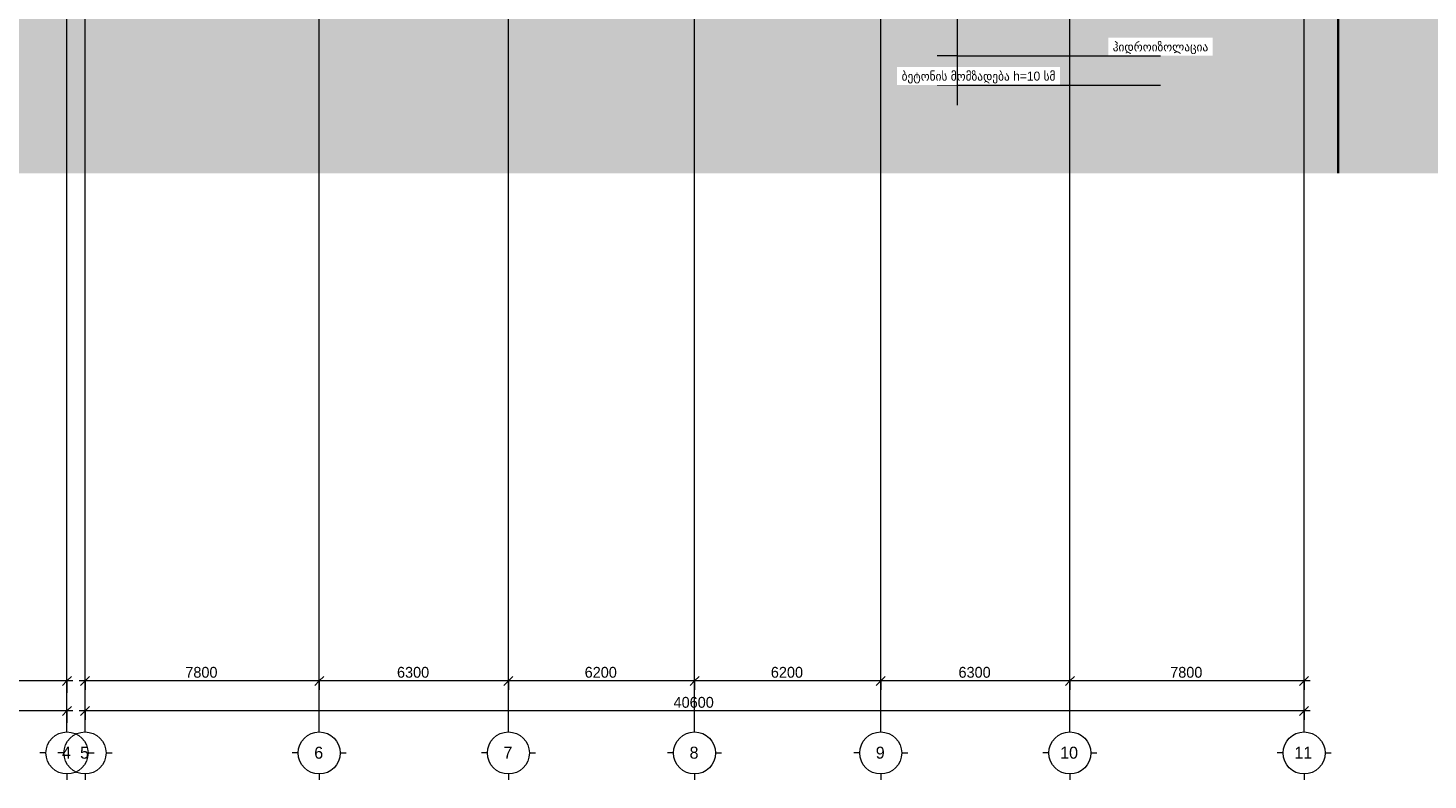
# Model space of a CAD drawing. Header units: millimetres. Extents: x -50987266 to 2610517, y -212233 to 51153522.
# Tile 58 of 256: x 719240 to 765865, y -41050 to -16011. Entities that reach past the tile are written whole.
import ezdxf

# ---------------------------------------------------------------- set-up
doc = ezdxf.new("R2010")
doc.units = ezdxf.units.MM
doc.linetypes.add('Section-Section_Pit_A_B1$0$Grid Line', pattern=[22.225, 12.7, -3.175, 3.175, -3.175])
doc.linetypes.add('Section-Section_Pit_A_B2$0$Grid Line', pattern=[22.225, 12.7, -3.175, 3.175, -3.175])
for name, color, linetype, lineweight in [('S - HATCH', 252, 'Continuous', 5), ('S - LINE', 7, 'Continuous', 15), ('S - TEXT', 7, 'Continuous', 9), ('Section-Section_Pit_A_B1$0$A-010-D_DIM', 7, 'Continuous', 5), ('Section-Section_Pit_A_B1$0$A-010-D_DIM-200', 7, 'Continuous', 5), ('Section-Section_Pit_A_B1$0$Z-030-M_GRID', 7, 'Continuous', 5), ('Section-Section_Pit_A_B1$0$Z-033_T_GRIDREF', 7, 'Continuous', 5), ('Section-Section_Pit_A_B2$0$A-010-D_DIM', 7, 'Continuous', 5), ('Section-Section_Pit_A_B2$0$A-010-D_DIM-200', 7, 'Continuous', 5), ('Section-Section_Pit_A_B2$0$Z-030-M_GRID', 7, 'Continuous', 5), ('Section-Section_Pit_A_B2$0$Z-033_T_GRIDREF', 7, 'Continuous', 5)]:
    doc.layers.add(name, color=color, linetype=linetype, lineweight=lineweight)
doc.layers.add('S - RED LINE', color=7, linetype='Continuous', lineweight=35, true_color=0xff3737)
doc.styles.add('Cubicon', font='Cubicon.ttf')
doc.styles.add('Section-Section_Pit_A_B1$0$Cubicon', font='Cubicon.ttf', dxfattribs={"height": 400})
doc.styles.add('Section-Section_Pit_A_B1$0$Cubicon_1', font='Cubicon.ttf', dxfattribs={"height": 360})
doc.styles.add('Section-Section_Pit_A_B2$0$Cubicon', font='Cubicon.ttf', dxfattribs={"height": 400})
doc.styles.add('Section-Section_Pit_A_B2$0$Cubicon_1', font='Cubicon.ttf', dxfattribs={"height": 360})
doc.styles.add('Text_S2', font='Cubicon.ttf')
doc.dimstyles.new('CUB-M-100', dxfattribs={"dimscale": 100, "dimtxt": 1.8, "dimasz": 1.5, "dimexe": 1.5, "dimexo": 2, "dimgap": 1, "dimtad": 0, "dimdec": 0, "dimzin": 3, "dimdsep": 46, "dimtxsty": 'Cubicon', "dimblk": 'OBLIQUE', "dimcen": 1.5, "dimdle": 1, "dimazin": 2, "dimtfac": 0.75, "dimtdec": 0, "dimtmove": 0, "dimatfit": 3, "dimldrblk": 'SMALL', "dimfxl": 1, "dimtolj": 1, "dimtzin": 0, "dimlwd": -1, "dimlwe": -1, "dimarcsym": 0})
doc.dimstyles.new('Section-Section_Pit_A_B1$0$CUB_DIM_1_8', dxfattribs={"dimscale": 304.8, "dimtxt": 363.202515, "dimasz": 0.984252, "dimexe": 0.984252, "dimexo": 0.0625, "dimgap": 0, "dimtad": 1, "dimdec": 0, "dimzin": 0, "dimdsep": 46, "dimtxsty": 'Section-Section_Pit_A_B1$0$Cubicon_1', "dimblk1": 'Section-Section_Pit_A_B1$0$_Oblique', "dimblk2": 'Section-Section_Pit_A_B1$0$_Oblique', "dimsah": 1, "dimcen": 0.09, "dimdle": 0.656168, "dimazin": 0, "dimtfac": 1, "dimtdec": 4, "dimtix": 1, "dimtmove": 0, "dimatfit": 3, "dimfxl": 1.312336, "dimfxlon": 1, "dimtvp": 1, "dimtolj": 1, "dimtzin": 0, "dimarcsym": 2})
doc.dimstyles.new('Section-Section_Pit_A_B2$0$CUB_DIM_1_8', dxfattribs={"dimscale": 304.8, "dimtxt": 363.202515, "dimasz": 0.984252, "dimexe": 0.984252, "dimexo": 0.0625, "dimgap": 0, "dimtad": 1, "dimdec": 0, "dimzin": 0, "dimdsep": 46, "dimtxsty": 'Section-Section_Pit_A_B2$0$Cubicon_1', "dimblk1": 'Section-Section_Pit_A_B2$0$_Oblique', "dimblk2": 'Section-Section_Pit_A_B2$0$_Oblique', "dimsah": 1, "dimcen": 0.09, "dimdle": 0.656168, "dimazin": 0, "dimtfac": 1, "dimtdec": 4, "dimtix": 1, "dimtmove": 0, "dimatfit": 3, "dimfxl": 1.312336, "dimfxlon": 1, "dimtvp": 1, "dimtolj": 1, "dimtzin": 0, "dimarcsym": 2})

# ---------------------------------------------------------------- blocks, each defined once
blk = doc.blocks.new('Section-Section_Pit_A_B2$0$Grid - 00_CUB_ღერძის თავი-752507-Section_Pit_A_B2')
at = {"layer": 'Section-Section_Pit_A_B2$0$Z-033_T_GRIDREF'}
for p, q in [((-16100, -40200), (-16100, -40000)), ((-16800, -40900), (-17000, -40900)), ((-15400, -40900), (-15200, -40900)), ((-16100, -41600), (-16100, -41800))]:
    blk.add_line(p, q, dxfattribs=at)
blk.add_circle((-16100, -40900), 700, dxfattribs=at)
blk = doc.blocks.new('Section-Section_Pit_A_B2$0$DIMBLOCK1-Section_Pit_A_B2')
at = {"layer": 'Section-Section_Pit_A_B2$0$A-010-D_DIM-200', "transparency": 16777216}
for p, q in [((-400, -39500), (-16300, -39500)), ((-16100, -39500), (-16250, -39650)), ((-16100, -39500), (-16100, -39200)), ((-16100, -39500), (-15950, -39350)), ((-16100, -39500), (-16100, -39900)), ((-600, -39500), (-750, -39650)), ((-600, -39500), (-600, -39200)), ((-600, -39500), (-450, -39350)), ((-600, -39500), (-600, -39900))]:
    blk.add_line(p, q, dxfattribs=at)
at = {"layer": 'Section-Section_Pit_A_B2$0$A-010-D_DIM-200', "color": 0, "transparency": 16777216, "insert": (-9048, -39034), "char_height": 360, "width": 1676.32, "attachment_point": 1, "line_spacing_factor": 0.931288, "style": 'Section-Section_Pit_A_B2$0$Cubicon_1'}
blk.add_mtext('15500', dxfattribs=at)
blk = doc.blocks.new('Section-Section_Pit_A_B2$0$_Oblique')
at = {"color": 0, "linetype": 'ByBlock', "lineweight": -2}
blk.add_line((-0.5, -0.5), (0.5, 0.5), dxfattribs=at)
blk = doc.blocks.new('Section-Section_Pit_A_B2$0$DIMBLOCK2-Section_Pit_A_B2')
at = {"layer": 'Section-Section_Pit_A_B2$0$A-010-D_DIM-200', "transparency": 16777216}
for p, q in [((-6650, -38500), (-6650, -38200)), ((-600, -38500), (-600, -38200)), ((-6650, -38500), (-6800, -38650)), ((-6650, -38500), (-6500, -38350)), ((-400, -38500), (-6650, -38500)), ((-6650, -38500), (-6650, -38900)), ((-600, -38500), (-750, -38650)), ((-600, -38500), (-450, -38350)), ((-600, -38500), (-600, -38900))]:
    blk.add_line(p, q, dxfattribs=at)
at = {"layer": 'Section-Section_Pit_A_B2$0$A-010-D_DIM-200', "color": 0, "transparency": 16777216, "insert": (-4184, -38034), "char_height": 360, "width": 1341.06, "attachment_point": 1, "line_spacing_factor": 0.931288, "style": 'Section-Section_Pit_A_B2$0$Cubicon_1'}
blk.add_mtext('6050', dxfattribs=at)
blk = doc.blocks.new('Section-Section_Pit_A_B1$0$Grid - 00_CUB_ღერძის თავი-752507-Section_Pit_A_B1')
at = {"layer": 'Section-Section_Pit_A_B1$0$Z-033_T_GRIDREF'}
for p, q in [((0, -40200), (0, -40000)), ((-700, -40900), (-900, -40900)), ((700, -40900), (900, -40900)), ((0, -41600), (0, -41800))]:
    blk.add_line(p, q, dxfattribs=at)
blk.add_circle((0, -40900), 700, dxfattribs=at)
blk = doc.blocks.new('Section-Section_Pit_A_B1$0$DIMBLOCK1-Section_Pit_A_B1')
at = {"layer": 'Section-Section_Pit_A_B1$0$A-010-D_DIM-200', "transparency": 16777216}
for p, q in [((0, -39500), (0, -38760)), ((40600, -39500), (40600, -39151)), ((40800, -39500), (-200, -39500)), ((0, -39500), (-150, -39650)), ((0, -39500), (150, -39350)), ((0, -39500), (0, -39800)), ((40600, -39500), (40450, -39650)), ((40600, -39500), (40750, -39350)), ((40600, -39500), (40600, -39800))]:
    blk.add_line(p, q, dxfattribs=at)
at = {"layer": 'Section-Section_Pit_A_B1$0$A-010-D_DIM-200', "color": 0, "transparency": 16777216, "insert": (19602, -39034), "char_height": 360, "width": 1676.32, "attachment_point": 1, "line_spacing_factor": 0.931288, "style": 'Section-Section_Pit_A_B1$0$Cubicon_1'}
blk.add_mtext('40600', dxfattribs=at)
blk = doc.blocks.new('Section-Section_Pit_A_B1$0$_Oblique')
at = {"color": 0, "linetype": 'ByBlock', "lineweight": -2}
blk.add_line((-0.5, -0.5), (0.5, 0.5), dxfattribs=at)
blk = doc.blocks.new('Section-Section_Pit_A_B1$0$DIMBLOCK2-Section_Pit_A_B1')
at = {"layer": 'Section-Section_Pit_A_B1$0$A-010-D_DIM-200', "transparency": 16777216}
for p, q in [((32800, -38500), (32800, -38151)), ((40600, -38500), (40600, -38151)), ((32800, -38500), (32650, -38650)), ((32800, -38500), (32950, -38350)), ((40800, -38500), (32800, -38500)), ((32800, -38500), (32800, -38800)), ((40600, -38500), (40450, -38650)), ((40600, -38500), (40750, -38350)), ((40600, -38500), (40600, -38800))]:
    blk.add_line(p, q, dxfattribs=at)
at = {"layer": 'Section-Section_Pit_A_B1$0$A-010-D_DIM-200', "color": 0, "transparency": 16777216, "insert": (36141, -38034), "char_height": 360, "width": 1341.06, "attachment_point": 1, "line_spacing_factor": 0.931288, "style": 'Section-Section_Pit_A_B1$0$Cubicon_1'}
blk.add_mtext('7800', dxfattribs=at)
blk = doc.blocks.new('Section-Section_Pit_A_B1$0$DIMBLOCK3-Section_Pit_A_B1')
at = {"layer": 'Section-Section_Pit_A_B1$0$A-010-D_DIM-200', "transparency": 16777216}
for p, q in [((26500, -38500), (26500, -38151)), ((32800, -38500), (32800, -38151)), ((26500, -38500), (26350, -38650)), ((26500, -38500), (26650, -38350)), ((32800, -38500), (26500, -38500)), ((26500, -38500), (26500, -38800)), ((32800, -38500), (32650, -38650)), ((32800, -38500), (32950, -38350)), ((32800, -38500), (32800, -38800))]:
    blk.add_line(p, q, dxfattribs=at)
at = {"layer": 'Section-Section_Pit_A_B1$0$A-010-D_DIM-200', "color": 0, "transparency": 16777216, "insert": (29091, -38034), "char_height": 360, "width": 1341.06, "attachment_point": 1, "line_spacing_factor": 0.931288, "style": 'Section-Section_Pit_A_B1$0$Cubicon_1'}
blk.add_mtext('6300', dxfattribs=at)
blk = doc.blocks.new('Section-Section_Pit_A_B1$0$DIMBLOCK4-Section_Pit_A_B1')
at = {"layer": 'Section-Section_Pit_A_B1$0$A-010-D_DIM-200', "transparency": 16777216}
for p, q in [((20300, -38500), (20300, -38151)), ((26500, -38500), (26500, -38151)), ((20300, -38500), (20150, -38650)), ((20300, -38500), (20450, -38350)), ((26500, -38500), (20300, -38500)), ((20300, -38500), (20300, -38800)), ((26500, -38500), (26350, -38650)), ((26500, -38500), (26650, -38350)), ((26500, -38500), (26500, -38800))]:
    blk.add_line(p, q, dxfattribs=at)
at = {"layer": 'Section-Section_Pit_A_B1$0$A-010-D_DIM-200', "color": 0, "transparency": 16777216, "insert": (22841, -38034), "char_height": 360, "width": 1341.06, "attachment_point": 1, "line_spacing_factor": 0.931288, "style": 'Section-Section_Pit_A_B1$0$Cubicon_1'}
blk.add_mtext('6200', dxfattribs=at)
blk = doc.blocks.new('Section-Section_Pit_A_B1$0$DIMBLOCK5-Section_Pit_A_B1')
at = {"layer": 'Section-Section_Pit_A_B1$0$A-010-D_DIM-200', "transparency": 16777216}
for p, q in [((14100, -38500), (14100, -38151)), ((20300, -38500), (20300, -38151)), ((14100, -38500), (13950, -38650)), ((14100, -38500), (14250, -38350)), ((20300, -38500), (14100, -38500)), ((14100, -38500), (14100, -38800)), ((20300, -38500), (20150, -38650)), ((20300, -38500), (20450, -38350)), ((20300, -38500), (20300, -38800))]:
    blk.add_line(p, q, dxfattribs=at)
at = {"layer": 'Section-Section_Pit_A_B1$0$A-010-D_DIM-200', "color": 0, "transparency": 16777216, "insert": (16641, -38034), "char_height": 360, "width": 1341.06, "attachment_point": 1, "line_spacing_factor": 0.931288, "style": 'Section-Section_Pit_A_B1$0$Cubicon_1'}
blk.add_mtext('6200', dxfattribs=at)
blk = doc.blocks.new('Section-Section_Pit_A_B1$0$DIMBLOCK6-Section_Pit_A_B1')
at = {"layer": 'Section-Section_Pit_A_B1$0$A-010-D_DIM-200', "transparency": 16777216}
for p, q in [((7800, -38500), (7800, -37959)), ((14100, -38500), (14100, -38151)), ((7800, -38500), (7650, -38650)), ((7800, -38500), (7950, -38350)), ((14100, -38500), (7800, -38500)), ((7800, -38500), (7800, -38800)), ((14100, -38500), (13950, -38650)), ((14100, -38500), (14250, -38350)), ((14100, -38500), (14100, -38800))]:
    blk.add_line(p, q, dxfattribs=at)
at = {"layer": 'Section-Section_Pit_A_B1$0$A-010-D_DIM-200', "color": 0, "transparency": 16777216, "insert": (10391, -38034), "char_height": 360, "width": 1341.06, "attachment_point": 1, "line_spacing_factor": 0.931288, "style": 'Section-Section_Pit_A_B1$0$Cubicon_1'}
blk.add_mtext('6300', dxfattribs=at)
blk = doc.blocks.new('Section-Section_Pit_A_B1$0$DIMBLOCK7-Section_Pit_A_B1')
at = {"layer": 'Section-Section_Pit_A_B1$0$A-010-D_DIM-200', "transparency": 16777216}
for p, q in [((0, -38500), (0, -37959)), ((7800, -38500), (7800, -37959)), ((7800, -38500), (-200, -38500)), ((0, -38500), (-150, -38650)), ((0, -38500), (150, -38350)), ((0, -38500), (0, -38800)), ((7800, -38500), (7650, -38650)), ((7800, -38500), (7950, -38350)), ((7800, -38500), (7800, -38800))]:
    blk.add_line(p, q, dxfattribs=at)
at = {"layer": 'Section-Section_Pit_A_B1$0$A-010-D_DIM-200', "color": 0, "transparency": 16777216, "insert": (3341, -38034), "char_height": 360, "width": 1341.06, "attachment_point": 1, "line_spacing_factor": 0.931288, "style": 'Section-Section_Pit_A_B1$0$Cubicon_1'}
blk.add_mtext('7800', dxfattribs=at)
blk = doc.blocks.new('_Oblique')
at = {"color": 0, "linetype": 'ByBlock', "lineweight": -2}
blk.add_line((-0.5, -0.5), (0.5, 0.5), dxfattribs=at)
blk = doc.blocks.new('Section-Section_Pit_A_B2')
at = {"layer": 'Section-Section_Pit_A_B2$0$Z-030-M_GRID', "linetype": 'Section-Section_Pit_A_B2$0$Grid Line'}
blk.add_line((-600, -40000), (-600, 31005.2), dxfattribs=at)
at = {"layer": 'Section-Section_Pit_A_B2$0$Z-033_T_GRIDREF'}
blk.add_blockref('Section-Section_Pit_A_B2$0$Grid - 00_CUB_ღერძის თავი-752507-Section_Pit_A_B2', (15500, 0), dxfattribs=at)
at = {"layer": 'Section-Section_Pit_A_B2$0$Z-033_T_GRIDREF', "insert": (-765.2, -40690.6), "char_height": 400, "width": 384.81, "attachment_point": 1, "style": 'Section-Section_Pit_A_B2$0$Cubicon'}
blk.add_mtext('\\fCubicon|b0|i0|c204|p2|;4', dxfattribs=at)
at = {"layer": 'Section-Section_Pit_A_B2$0$A-010-D_DIM'}
for base, p1, p2, override, picture, middle in [((-6650, -38500), (-600, -38900), (-6650, -38900), {"dimpost": '<>', "dimfxl": 6050}, 'Section-Section_Pit_A_B2$0$DIMBLOCK2-Section_Pit_A_B2', (-3625, -38316.3)), ((-16100, -39500), (-600, -39900), (-16100, -39900), {"dimpost": '<>', "dimfxl": 15500}, 'Section-Section_Pit_A_B2$0$DIMBLOCK1-Section_Pit_A_B2', (-8350, -39316.3))]:
    dim = blk.add_linear_dim(base=base, p1=p1, p2=p2, dimstyle='Section-Section_Pit_A_B2$0$CUB_DIM_1_8', override=override, dxfattribs=at)
    dim.commit()
    dim.dimension.update_dxf_attribs({"geometry": picture, "text_midpoint": middle})
blk = doc.blocks.new('Section-Section_Pit_A_B1')
at = {"layer": 'Section-Section_Pit_A_B1$0$Z-030-M_GRID', "linetype": 'Section-Section_Pit_A_B1$0$Grid Line'}
for p, q in [((0, -40000), (0, 33300)), ((7800, -40000), (7800, 33300)), ((14100, -40000), (14100, 33300)), ((20300, -40000), (20300, 33300)), ((26500, -40000), (26500, 33300)), ((32800, -40000), (32800, 33300)), ((40600, -40000), (40600, 33300))]:
    blk.add_line(p, q, dxfattribs=at)
at = {"layer": 'Section-Section_Pit_A_B1$0$Z-033_T_GRIDREF'}
for p in [(0, 0), (7800, 0), (14100, 0), (20300, 0), (26500, 0), (32800, 0), (40600, 0)]:
    blk.add_blockref('Section-Section_Pit_A_B1$0$Grid - 00_CUB_ღერძის თავი-752507-Section_Pit_A_B1', p, dxfattribs=at)
at = {"layer": 'Section-Section_Pit_A_B1$0$Z-033_T_GRIDREF', "char_height": 400, "attachment_point": 1, "style": 'Section-Section_Pit_A_B1$0$Cubicon'}
for s, insert, width in [('\\fCubicon|b0|i0|c204|p2|;5', (-165.2, -40690.6), 384.81), ('\\fCubicon|b0|i0|c204|p2|;6', (7634.8, -40690.6), 384.81), ('\\fCubicon|b0|i0|c204|p2|;7', (13934.8, -40690.6), 384.81), ('\\fCubicon|b0|i0|c204|p2|;8', (20134.8, -40690.6), 384.81), ('\\fCubicon|b0|i0|c204|p2|;9', (26334.8, -40690.6), 384.81), ('10', (32475.8, -40690.6), 769.62), ('11', (40275.8, -40690.6), 769.62)]:
    blk.add_mtext(s, dxfattribs=dict(at, insert=insert, width=width))
at = {"layer": 'Section-Section_Pit_A_B1$0$A-010-D_DIM'}
for base, p1, p2, override, picture, middle in [((0, -38500), (7800, -37958.7), (0, -37958.7), {"dimpost": '<>', "dimfxl": 7800.000012}, 'Section-Section_Pit_A_B1$0$DIMBLOCK7-Section_Pit_A_B1', (3900, -38316.3)), ((7800, -38500), (14100, -38150.7), (7800, -37958.7), {"dimpost": '<>', "dimfxl": 6302.92712}, 'Section-Section_Pit_A_B1$0$DIMBLOCK6-Section_Pit_A_B1', (10950, -38316.2)), ((14100, -38500), (20300, -38150.7), (14100, -38150.7), {"dimpost": '<>', "dimfxl": 6200}, 'Section-Section_Pit_A_B1$0$DIMBLOCK5-Section_Pit_A_B1', (17200, -38316.3)), ((20300, -38500), (26500, -38150.7), (20300, -38150.7), {"dimpost": '<>', "dimfxl": 6200}, 'Section-Section_Pit_A_B1$0$DIMBLOCK4-Section_Pit_A_B1', (23400, -38316.3)), ((26500, -38500), (32800, -38150.7), (26500, -38150.7), {"dimpost": '<>', "dimfxl": 6299.999976}, 'Section-Section_Pit_A_B1$0$DIMBLOCK3-Section_Pit_A_B1', (29650, -38316.2)), ((32800, -38500), (40600, -38150.7), (32800, -38150.7), {"dimpost": '<>', "dimfxl": 7800.000012}, 'Section-Section_Pit_A_B1$0$DIMBLOCK2-Section_Pit_A_B1', (36700, -38316.3)), ((0, -39500), (40600, -39150.7), (0, -38759.9), {"dimpost": '<>', "dimfxl": 40601.881186}, 'Section-Section_Pit_A_B1$0$DIMBLOCK1-Section_Pit_A_B1', (20300, -39316.3))]:
    dim = blk.add_linear_dim(base=base, p1=p1, p2=p2, dimstyle='Section-Section_Pit_A_B1$0$CUB_DIM_1_8', override=override, dxfattribs=at)
    dim.commit()
    dim.dimension.update_dxf_attribs({"geometry": picture, "text_midpoint": middle})

msp = doc.modelspace()

# ---------------------------------------------------------------- hatches: boundary and pattern name
at = {"layer": 'S - HATCH'}
h = msp.add_hatch(dxfattribs=at)
h.set_pattern_fill('AR-HBONE', color=256, scale=4)
h.set_pattern_definition([(45, (17596.27, 150), (0, 574.7364), [1219.2, -406.4]), (135, (17883.64, 437.37), (6e-14, 574.7364), [1219.2, -406.4])])
h.paths.add_polyline_path([(778116, -9739.1), (690132.9, -9667.9), (690132.9, -20850), (778116, -20850)])

# ---------------------------------------------------------------- linework, layer by layer
at = {"layer": 'S - RED LINE'}
msp.add_lwpolyline([(762873.5, 32094.4), (762873.5, -20850)], dxfattribs=at)
at = {"layer": 'S - TEXT'}
for points in [[(750185.7, -16934.2), (749519, -16934.2)], [(750185.7, -17911), (749519, -17911)], [(750185.6, -17911), (750185.6, -18577.7)]]:
    msp.add_lwpolyline(points, dxfattribs=at)

# ---------------------------------------------------------------- block references
at = {"layer": 'S - LINE'}
for name in ['Section-Section_Pit_A_B1', 'Section-Section_Pit_A_B2']:
    msp.add_blockref(name, (721138.7, 750), dxfattribs=at)

# ---------------------------------------------------------------- next in the draw order: texts
at = {"layer": 'S - TEXT', "char_height": 300, "attachment_point": 5, "rotation": 0, "style": 'Text_S2', "bg_fill": 3, "box_fill_scale": 1.5, "bg_fill_color": 256, "bg_fill_transparency": 0}
for s, insert in [('\\pxqr;ჰიდროიზოლაცია', (756955, -16684.2)), ('\\pxql;ბეტონის მომზადება h=10 სმ', (750895.9, -17661))]:
    msp.add_mtext(s, dxfattribs=dict(at, insert=insert))

# ---------------------------------------------------------------- next in the draw order: leaders
at = {"layer": 'S - TEXT'}
for points in [[(750185.7, -3850), (750185.6, -16934.2), (756955, -16934.2)], [(750185.7, -3897.4), (750185.6, -17911), (756955, -17911)]]:
    msp.add_leader(points, dimstyle='CUB-M-100', override={"dimasz": 1, "dimgap": 1, "dimtad": 0, "dimldrblk": 'BoxFilled'}, dxfattribs=at)

doc.saveas('drawing.dxf')
